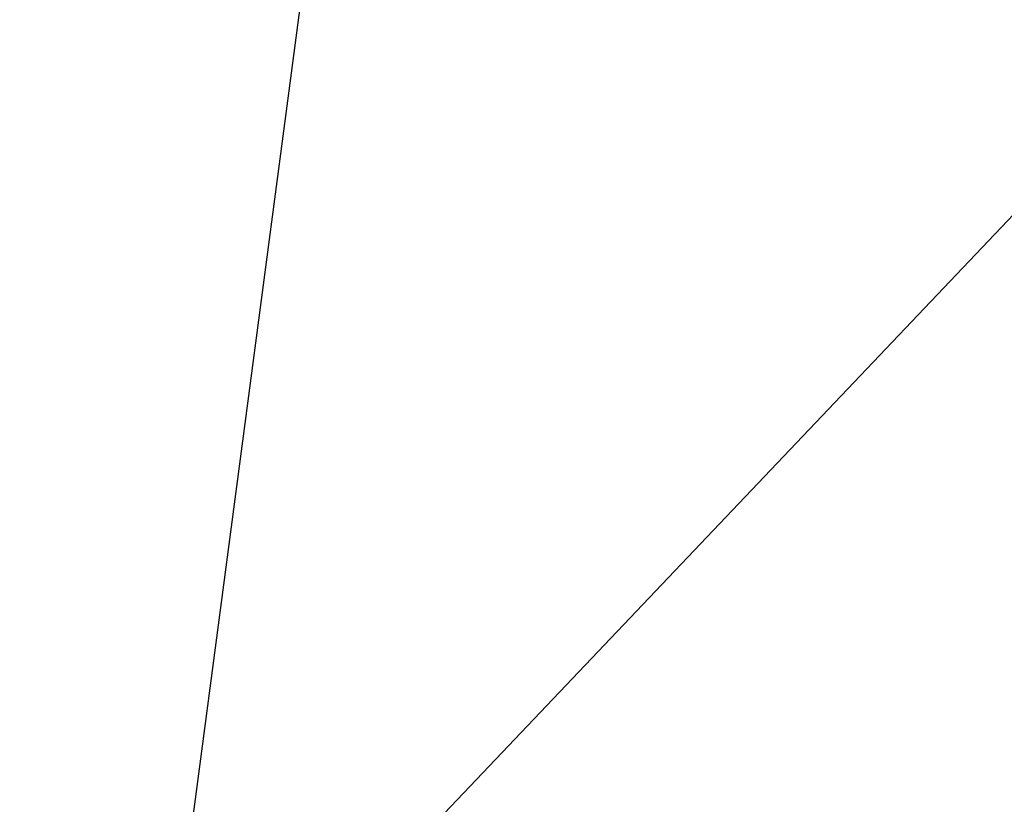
# Model space of a CAD drawing. Header units: millimetres. Extents: x -18 to 146, y -18 to 146.
# Tile 182 of 256: x 34.718 to 34.964, y 33.294 to 33.49. Entities that reach past the tile are written whole.
import ezdxf

# ---------------------------------------------------------------- set-up
doc = ezdxf.new("R2010")
doc.units = ezdxf.units.MM
doc.header["$LTSCALE"] = 25.4
doc.layers.get('0').update_dxf_attribs({"true_color": 0xff5454})

# ---------------------------------------------------------------- blocks, each defined once
blk = doc.blocks.new('CL-KEA-LED-30W-8770-8771.STL')
at = {"color": 250, "true_color": 0x313131}
mesh = blk.add_polyface(dxfattribs=at)
corners = [(37.98785, 36.6195, 46.07761), (34.75174, 33.21511, 40.6424), (35.5394, 39.17296, 46.07761)]
mesh.append_faces([[corners[k] for k in face] for face in [(0, 1, 2)]], dxfattribs={"color": 250})
mesh = blk.add_polyface(dxfattribs=at)
corners = [(38.04843, 30.385, 40.6424), (34.75174, 33.21511, 40.6424), (37.98785, 36.6195, 46.07761)]
mesh.append_faces([[corners[k] for k in face] for face in [(0, 1, 2)]], dxfattribs={"color": 250})
mesh = blk.add_polyface(dxfattribs=at)
corners = [(31.75829, 36.36423, 40.6424), (31.82188, 30.1329, 34.85279), (28.53163, 33.59423, 34.85279), (34.75174, 33.21511, 40.6424)]
mesh.append_faces([[corners[k] for k in face] for face in [(0, 1, 2), (1, 0, 3)]], dxfattribs={"vtx0": -1, "color": 250})

msp = doc.modelspace()

# ---------------------------------------------------------------- block references
at = {"color": 0}
msp.add_blockref('CL-KEA-LED-30W-8770-8771.STL', (0, 0), dxfattribs=at)

doc.saveas('drawing.dxf')
